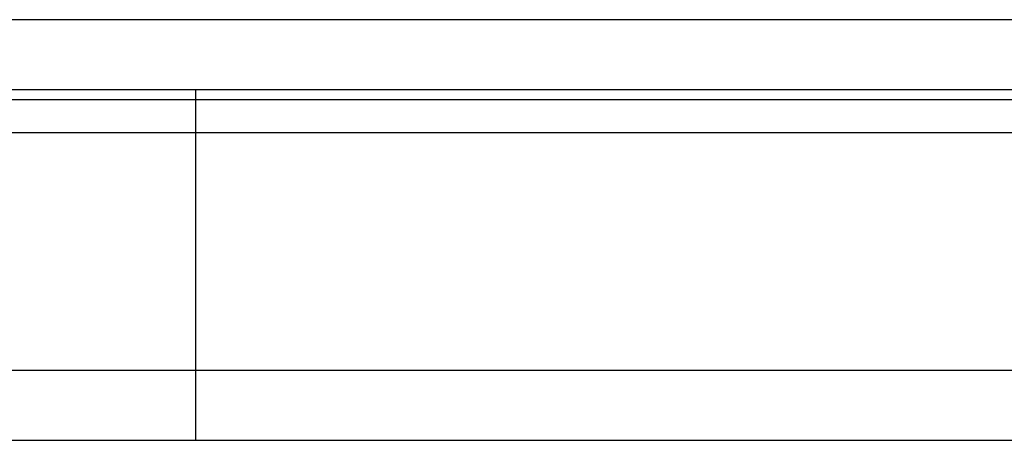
# Model space of a CAD drawing. Header units: millimetres. Extents: x 890 to 1299, y -232 to -73.
# Tile 7 of 53: x 1150 to 1171, y -211 to -202. Entities that reach past the tile are written whole.
import ezdxf
from ezdxf.lldxf.tags import DXFTag

# ---------------------------------------------------------------- set-up
doc = ezdxf.new("R2010")
doc.units = ezdxf.units.MM
doc.layers.add('HID', color=2, linetype='DASHED')
doc.layers.add('OUT', color=3, linetype='CONTINUOUS')
tags = doc.linetypes.add('DASHED', pattern=[25.72, 12.86, -12.86]).pattern_tags.tags
tags[6:7] = [DXFTag(74, 4), DXFTag(75, 0), DXFTag(340, '0'), DXFTag(46, 0.0), DXFTag(50, 0.0), DXFTag(44, 0.0), DXFTag(45, 0.0)]
tags[4:5] = [DXFTag(74, 4), DXFTag(75, 0), DXFTag(340, '0'), DXFTag(46, 0.0), DXFTag(50, 0.0), DXFTag(44, 0.0), DXFTag(45, 0.0)]

msp = doc.modelspace()

# ---------------------------------------------------------------- linework, layer by layer
at = {"layer": 'HID', "color": 7, "ltscale": 0.2}
msp.add_line((1153.514, -210.575), (1153.514, -203.075), dxfattribs=at)
at = {"layer": 'OUT', "color": 7}
for p, q in [((1251.984, -201.575), (1128.984, -201.575)), ((1251.984, -203.075), (1128.984, -203.075)), ((1090.877, -203.282), (1294.014, -203.282)), ((1090.517, -203.99), (1294.014, -203.99)), ((1090.127, -209.075), (1294.014, -209.075)), ((1044.014, -210.575), (1294.014, -210.575))]:
    msp.add_line(p, q, dxfattribs=at)

doc.saveas('drawing.dxf')
